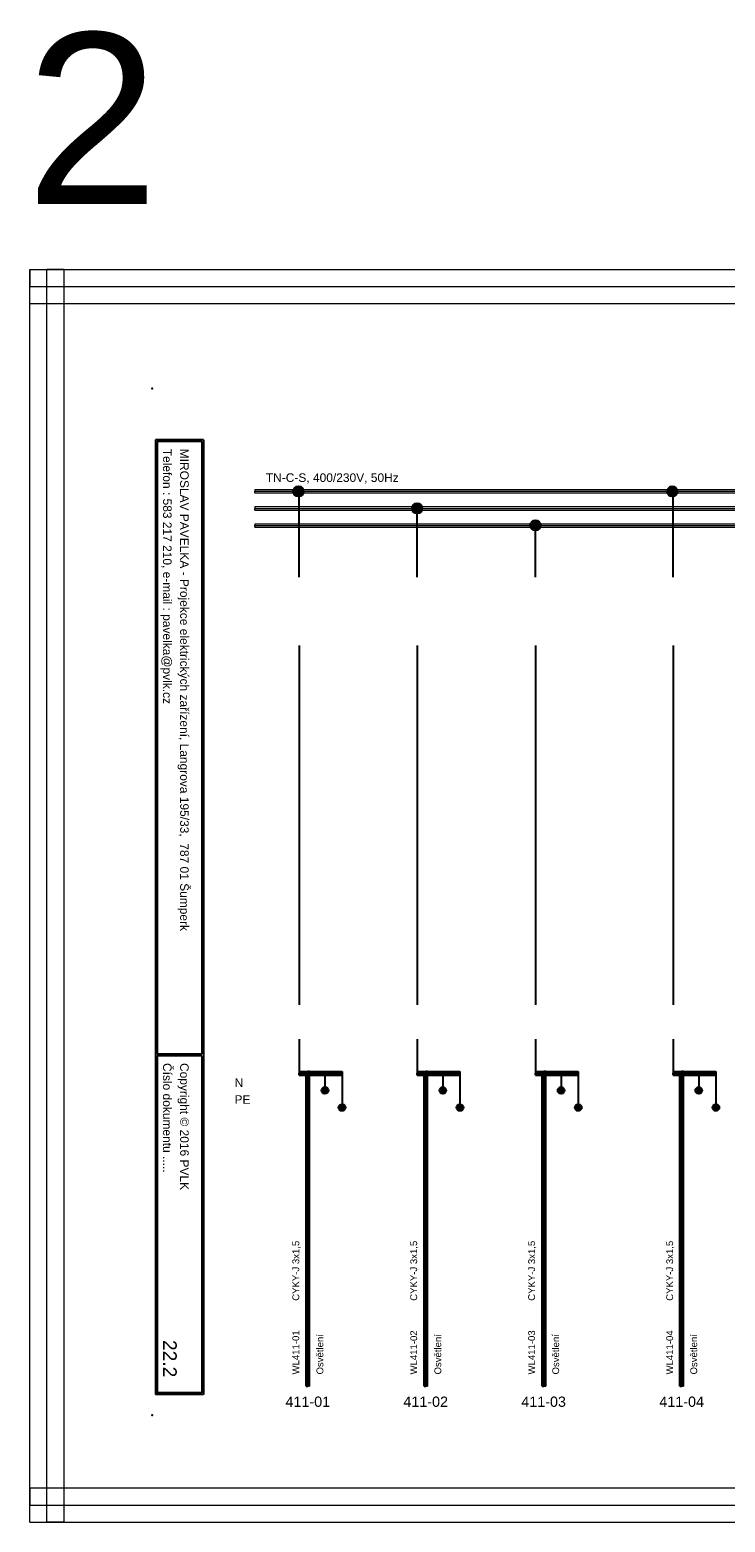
# Model space of a CAD drawing. Extents: x -1152 to 4054, y -4939 to -4246.
# Tile 4 of 19: x -57 to 146, y -4939 to -4503. Entities that reach past the tile are written whole.
import ezdxf
from ezdxf.enums import TextEntityAlignment as Align

# ---------------------------------------------------------------- set-up
doc = ezdxf.new("R2010")
doc.units = 0
doc.header["$MEASUREMENT"] = 0
for name, color, linetype in [('1-KRESBA', 7, 'Continuous'), ('__10-Popisy', 220, 'Continuous'), ('__Bílá', 7, 'Continuous'), ('__Oranžová', 30, 'Continuous'), ('__Rudá 010', 10, 'Continuous'), ('__Vínová 220', 220, 'Continuous'), ('__Zelená', 3, 'Continuous')]:
    doc.layers.add(name, color=color, linetype=linetype)
doc.styles.add('Arial', font='arial.ttf')
doc.styles.add('GENERATED_STYLE_1', font='arial.ttf')

# ---------------------------------------------------------------- blocks, each defined once
blk = doc.blocks.new('V0085A01')
h = blk.add_hatch(color=256)
edge = h.paths.add_edge_path()
edge.add_arc((0, 0), 1, 0, 360)
blk.add_circle((0, 0), 1)
blk = doc.blocks.new('L0001A02')
at = {"linetype": 'Continuous'}
h = blk.add_hatch(color=256, dxfattribs=at)
edge = h.paths.add_edge_path()
edge.add_arc((0, 0), 1.5, 0, 360)
blk.add_circle((0, 0), 1.5)

msp = doc.modelspace()

# ---------------------------------------------------------------- linework, layer by layer
at = {"layer": '1-KRESBA'}
for p, q in [((21.23, -4663.22), (21.23, -4638.39)), ((130.42, -4663.22), (130.42, -4638.39)), ((55.67, -4663.22), (55.67, -4643.11)), ((90.21, -4663.22), (90.21, -4648.22)), ((21.23, -4683.22), (21.23, -4788.22)), ((55.67, -4683.22), (55.67, -4788.22)), ((90.21, -4683.22), (90.21, -4788.22)), ((130.42, -4683.22), (130.42, -4788.22)), ((21.23, -4798.22), (21.23, -4808.22)), ((55.67, -4798.22), (55.67, -4808.22)), ((90.21, -4798.22), (90.21, -4808.22)), ((130.42, -4798.22), (130.42, -4808.22)), ((21.23, -4807.72), (21.23, -4808.22)), ((21.23, -4807.72), (33.73, -4807.72)), ((21.23, -4808.72), (21.23, -4808.22)), ((21.23, -4808.22), (33.73, -4808.22)), ((21.23, -4808.72), (33.73, -4808.72)), ((23.23, -4899.68), (23.23, -4807.72)), ((23.23, -4807.72), (23.73, -4807.72)), ((23.73, -4899.68), (23.73, -4807.72)), ((24.23, -4807.72), (23.73, -4807.72)), ((24.23, -4899.68), (24.23, -4807.72)), ((28.73, -4808.22), (28.73, -4813.22)), ((33.73, -4807.72), (33.73, -4808.22)), ((33.73, -4808.72), (33.73, -4808.22)), ((33.73, -4808.22), (33.73, -4818.22)), ((55.67, -4807.72), (55.67, -4808.22)), ((55.67, -4807.72), (68.17, -4807.72)), ((55.67, -4808.72), (55.67, -4808.22)), ((55.67, -4808.22), (68.17, -4808.22)), ((55.67, -4808.72), (68.17, -4808.72)), ((57.67, -4899.68), (57.67, -4807.72)), ((57.67, -4807.72), (58.17, -4807.72)), ((58.17, -4899.68), (58.17, -4807.72)), ((58.67, -4807.72), (58.17, -4807.72)), ((58.67, -4899.68), (58.67, -4807.72)), ((63.17, -4808.22), (63.17, -4813.22)), ((68.17, -4807.72), (68.17, -4808.22)), ((68.17, -4808.72), (68.17, -4808.22)), ((68.17, -4808.22), (68.17, -4818.22)), ((90.21, -4807.72), (90.21, -4808.22)), ((90.21, -4807.72), (102.71, -4807.72)), ((90.21, -4808.72), (90.21, -4808.22)), ((90.21, -4808.22), (102.71, -4808.22)), ((90.21, -4808.72), (102.71, -4808.72)), ((92.21, -4899.68), (92.21, -4807.72)), ((92.21, -4807.72), (92.71, -4807.72)), ((92.71, -4899.68), (92.71, -4807.72)), ((93.21, -4807.72), (92.71, -4807.72)), ((93.21, -4899.68), (93.21, -4807.72)), ((97.71, -4808.22), (97.71, -4813.22)), ((102.71, -4807.72), (102.71, -4808.22)), ((102.71, -4808.72), (102.71, -4808.22)), ((102.71, -4808.22), (102.71, -4818.22)), ((130.42, -4807.72), (130.42, -4808.22)), ((130.42, -4807.72), (142.92, -4807.72)), ((130.42, -4808.72), (130.42, -4808.22)), ((130.42, -4808.22), (142.92, -4808.22)), ((130.42, -4808.72), (142.92, -4808.72)), ((132.42, -4899.68), (132.42, -4807.72)), ((132.42, -4807.72), (132.92, -4807.72)), ((132.92, -4899.68), (132.92, -4807.72)), ((133.42, -4807.72), (132.92, -4807.72)), ((133.42, -4899.68), (133.42, -4807.72)), ((137.92, -4808.22), (137.92, -4813.22)), ((142.92, -4807.72), (142.92, -4808.22)), ((142.92, -4808.72), (142.92, -4808.22)), ((142.92, -4808.22), (142.92, -4818.22)), ((23.23, -4899.68), (23.73, -4899.68)), ((24.23, -4899.68), (23.73, -4899.68)), ((57.67, -4899.68), (58.17, -4899.68)), ((58.67, -4899.68), (58.17, -4899.68)), ((92.21, -4899.68), (92.71, -4899.68)), ((93.21, -4899.68), (92.71, -4899.68)), ((132.42, -4899.68), (132.92, -4899.68)), ((133.42, -4899.68), (132.92, -4899.68))]:
    msp.add_line(p, q, dxfattribs=at)
at = {"layer": '__Bílá'}
for p, q in [((-6.73, -4623.12), (-20.73, -4623.12)), ((-20.73, -4623.12), (-20.73, -4902.12)), ((-7.23, -4623.62), (-20.23, -4623.62)), ((-20.23, -4623.62), (-20.23, -4802.62)), ((-7.23, -4623.62), (-7.23, -4802.62)), ((-6.73, -4623.12), (-6.73, -4902.12)), ((-7.23, -4802.62), (-20.23, -4802.62)), ((-7.23, -4803.12), (-20.23, -4803.12)), ((-20.23, -4803.12), (-20.23, -4901.62)), ((-7.23, -4803.12), (-7.23, -4901.62)), ((-7.23, -4901.62), (-20.23, -4901.62)), ((-6.73, -4902.12), (-20.73, -4902.12))]:
    msp.add_line(p, q, dxfattribs=at)
for p in [(-21.73, -4608.12), (-21.73, -4908.12)]:
    msp.add_point(p, dxfattribs=at)
at = {"layer": '__Oranžová', "lineweight": 0}
for p, q in [((8.27, -4637.62), (8.27, -4638.12)), ((8.27, -4637.62), (363.27, -4637.62)), ((8.27, -4638.62), (8.27, -4638.12)), ((8.27, -4638.12), (363.27, -4638.12)), ((8.27, -4638.62), (363.27, -4638.62)), ((8.27, -4642.62), (8.27, -4643.12)), ((8.27, -4642.62), (363.27, -4642.62)), ((8.27, -4643.62), (8.27, -4643.12)), ((8.27, -4643.12), (363.27, -4643.12)), ((8.27, -4643.62), (363.27, -4643.62)), ((8.27, -4647.62), (8.27, -4648.12)), ((8.27, -4647.62), (363.27, -4647.62)), ((8.27, -4648.62), (8.27, -4648.12)), ((8.27, -4648.12), (363.27, -4648.12)), ((8.27, -4648.62), (363.27, -4648.62))]:
    msp.add_line(p, q, dxfattribs=at)
at = {"layer": '__Vínová 220', "lineweight": 0}
for p, q in [((-57.45, -4573.3), (-57.45, -4578.3)), ((-57.45, -4573.3), (438.96, -4573.3)), ((-57.45, -4939.38), (-57.45, -4573.3)), ((-57.45, -4573.3), (-52.45, -4573.3)), ((-52.45, -4939.38), (-52.45, -4573.3)), ((-47.45, -4573.3), (-52.45, -4573.3)), ((-47.45, -4939.38), (-47.45, -4573.3)), ((-57.45, -4583.3), (-57.45, -4578.3)), ((-57.45, -4578.3), (438.96, -4578.3)), ((-57.45, -4583.3), (438.96, -4583.3)), ((-57.45, -4929.38), (-57.45, -4934.38)), ((-57.45, -4929.38), (438.96, -4929.38)), ((-57.45, -4939.38), (-57.45, -4934.38)), ((-57.45, -4934.38), (438.96, -4934.38)), ((-57.45, -4939.38), (438.96, -4939.38)), ((-57.45, -4939.38), (-52.45, -4939.38)), ((-47.45, -4939.38), (-52.45, -4939.38))]:
    msp.add_line(p, q, dxfattribs=at)

# ---------------------------------------------------------------- block references
at = {"color": 250, "linetype": 'Continuous'}
for p in [(28.73, -4813.22), (63.17, -4813.22), (97.71, -4813.22), (137.92, -4813.22), (33.73, -4818.22), (68.17, -4818.22), (102.71, -4818.22), (142.92, -4818.22)]:
    msp.add_blockref('V0085A01', p, dxfattribs=at)
at = {"layer": '1-KRESBA'}
for p in [(21, -4638.16), (130.19, -4638.16), (55.67, -4643.13), (90.21, -4648.08)]:
    msp.add_blockref('L0001A02', p, dxfattribs=at)

# ---------------------------------------------------------------- texts
at = {"layer": '__10-Popisy', "style": 'Arial'}
msp.add_text('2', height=50, dxfattribs=at).set_placement((-58.63, -4554.18))
at = {"layer": '__Bílá', "style": 'Arial'}
for s, p in [('Telefon : 583 217 210, e-mail : pavelka@pvlk.cz', (-18.55, -4625.71)), ('MIROSLAV PAVELKA - Projekce elektrických zařízení, Langrova 195/33,  787 01 Šumperk', (-13.55, -4625.71)), ('Číslo dokumentu .....', (-18.55, -4805.21)), ('Copyright © 2016 PVLK', (-13.55, -4805.21))]:
    msp.add_text(s, height=2.5, rotation=270, dxfattribs=at).set_placement(p)
at = {"layer": '__Oranžová', "lineweight": 0, "style": 'Arial'}
msp.add_text('TN-C-S, 400/230V, 50Hz', height=2.5, dxfattribs=at).set_placement((11.47, -4635.4))
at = {"layer": '__Rudá 010', "style": 'Arial'}
for s, p in [('CYKY-J 3x1,5', (21.23, -4874.69)), ('CYKY-J 3x1,5', (55.66, -4874.69)), ('CYKY-J 3x1,5', (90.1, -4874.69)), ('CYKY-J 3x1,5', (130.42, -4874.69)), ('WL411-01', (21.23, -4896.22)), ('WL411-02', (55.66, -4896.22)), ('WL411-03', (90.1, -4896.22)), ('WL411-04', (130.42, -4896.22))]:
    msp.add_text(s, height=2, rotation=90, dxfattribs=at).set_placement(p)
at = {"layer": '__Rudá 010', "style": 'GENERATED_STYLE_1'}
for s, p in [('411-01', (23.73, -4905.68)), ('411-02', (58.16, -4905.68)), ('411-03', (92.6, -4905.68)), ('411-04', (132.92, -4905.68))]:
    msp.add_text(s, height=3, dxfattribs=at).set_placement(p, align=Align.CENTER)
at = {"layer": '__Rudá 010', "char_height": 2, "width": 62.8406, "attachment_point": 1, "rotation": 90, "style": 'Arial'}
for insert in [(26.26, -4896.22), (60.7, -4896.22), (95.13, -4896.22), (135.45, -4896.22)]:
    msp.add_mtext('Osvětlení', dxfattribs=dict(at, insert=insert))
at = {"layer": '__Vínová 220', "style": 'Arial'}
msp.add_attdef('22.2', text='F.1.201', height=4, rotation=270, dxfattribs=at).set_placement((-18.55, -4897.03), align=Align.RIGHT)
at = {"layer": '__Zelená', "color": 4, "linetype": 'Continuous', "style": 'Arial'}
msp.add_text('N', height=2.5, dxfattribs=at).set_placement((2.33, -4812.17))
at = {"layer": '__Zelená', "linetype": 'Continuous', "style": 'Arial'}
msp.add_text('PE', height=2.5, dxfattribs=at).set_placement((2.33, -4817.12))

doc.saveas('drawing.dxf')
